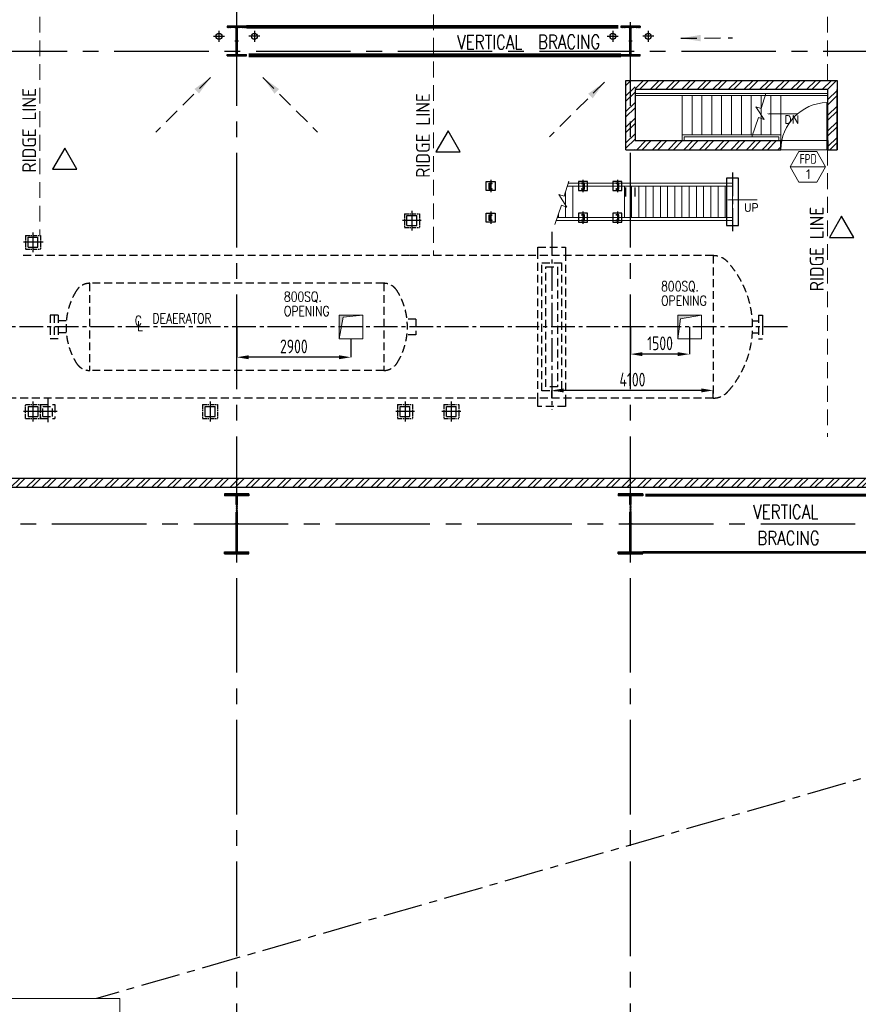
# Model space of a CAD drawing. Extents: x -11758 to 4934791, y -233543 to 1826789.
# Tile 89 of 107: x 508822 to 530119, y 61569 to 86576. Entities that reach past the tile are written whole.
import ezdxf
from ezdxf.enums import TextEntityAlignment as Align

# ---------------------------------------------------------------- set-up
doc = ezdxf.new("R2010")
doc.units = 0
doc.header["$LTSCALE"] = 800
doc.header["$MEASUREMENT"] = 0
for name, pattern in [('1 NORTH ELEVATION$0$NORTH ELEVATION$0$HIDDEN', [0.375, 0.25, -0.125]), ('CENTER', [2, 1.25, -0.25, 0.25, -0.25]), ('CENTER2', [1.125, 0.75, -0.125, 0.125, -0.125]), ('DASHDOT', [1, 0.5, -0.25, 0, -0.25]), ('HIDDEN', [0.375, 0.25, -0.125])]:
    doc.linetypes.add(name, pattern=pattern)
doc.layers.get('DEFPOINTS').update_dxf_attribs({"linetype": 'CONTINUOUS'})
for name, color, linetype, lineweight in [('2CON', 1, 'CONTINUOUS', 13), ('A-WIN TAG', 3, 'CONTINUOUS', 13), ('A-WIN TAG TEXT', 3, 'CONTINUOUS', 13), ('ARROW', 3, 'CONTINUOUS', 13), ('CONCRETE', 4, 'CONTINUOUS', 15), ('DIM', 4, 'CONTINUOUS', 15), ('DOOR', 235, 'CONTINUOUS', 13), ('Opening', 30, 'CONTINUOUS', 15), ('STAIR', 4, 'CONTINUOUS', 13), ('STEEL', 6, 'CONTINUOUS', 15), ('T', 3, 'CONTINUOUS', 15), ('TEXT', 3, 'CONTINUOUS', 15), ('WALL HATCH', 251, 'CONTINUOUS', 13)]:
    doc.layers.add(name, color=color, linetype=linetype, lineweight=lineweight)
for name, color, linetype in [('CENTER', 2, 'CENTER'), ('CL', 2, 'CENTER2'), ('COL', 1, 'CENTER'), ('GRID', 8, 'CENTER'), ('HATCH', 9, 'CONTINUOUS'), ('MECH_EQ', 251, 'HIDDEN'), ('PIPE', 1, 'CONTINUOUS'), ('RAINWATER', 2, 'CONTINUOUS'), ('Rev', 1, 'CONTINUOUS'), ('REV3', 2, 'CONTINUOUS'), ('STR', 2, 'CONTINUOUS'), ('WALL', 6, 'CONTINUOUS')]:
    doc.layers.add(name, color=color, linetype=linetype)
doc.styles.add('nik', font='isocp.shx')
doc.styles.add('ROMAND', font='romand')
doc.styles.add('ROMANS', font='ISO9.shx', dxfattribs={"width": 0.8})
doc.styles.add('S1', font='SIMPLEX.SHX', dxfattribs={"height": 200})
doc.styles.add('S3', font='ROMANS1.SHX', dxfattribs={"width": 0.8})
doc.styles.get("Standard").update_dxf_attribs({"font": 'ISO9'})
doc.dimstyles.new('MAIN', dxfattribs={"dimtxt": 350, "dimasz": 250, "dimexe": 20, "dimexo": 20, "dimgap": 100, "dimtad": 1, "dimdec": 0, "dimzin": 0, "dimdsep": 46, "dimtxsty": 'ROMANS', "dimcen": 0.09, "dimclrd": 256, "dimclre": 9, "dimclrt": 256, "dimadec": 0, "dimazin": 0, "dimtfac": 1, "dimtdec": 0, "dimtofl": 0, "dimtmove": 0, "dimatfit": 3, "dimfxl": 0.18, "dimtolj": 1, "dimtzin": 0, "dimarcsym": 0})
doc.dimstyles.new('STANDARD$0', dxfattribs={"dimtxt": 250, "dimasz": 200, "dimexe": 0, "dimexo": 0, "dimgap": 100, "dimtad": 1, "dimdec": 0, "dimzin": 0, "dimdsep": 46, "dimtxsty": 'S1', "dimcen": 0, "dimadec": 0, "dimazin": 0, "dimtfac": 1, "dimtdec": 0, "dimtmove": 2, "dimatfit": 3, "dimfxl": 1, "dimtolj": 1, "dimtzin": 0, "dimarcsym": 0})
pattern_1 = [(45, (0, -115064.96), (-198.87378, 198.87378), []), (45, (132.58, -115064.96), (-198.87378, 198.87378), [])]

# ---------------------------------------------------------------- blocks, each defined once
blk = doc.blocks.new('A$C1C927E47')
at = {"layer": 'COL'}
h = blk.add_hatch(dxfattribs=at)
h.set_pattern_fill('ANSI31', color=256, scale=100, style=0)
h.paths.add_polyline_path([(16, 0), (0, 0), (0, -710), (16, -710)])
h.paths.add_polyline_path([(16, 710), (0, 710), (0, 0), (16, 0)])
h.paths.add_polyline_path([(0, 710), (-16, 710), (-16, 0), (0, 0)])
h.paths.add_polyline_path([(0, 0), (-16, 0), (-16, -710), (0, -710)])
h.paths.add_polyline_path([(-310, -710), (-310, -760), (0, -760), (0, -710)])
h.paths.add_polyline_path([(310, -760), (310, -710), (0, -710), (0, -760)])
h.paths.add_polyline_path([(310, 710), (310, 760), (0, 760), (0, 710)])
h.paths.add_polyline_path([(-310, 760), (-310, 710), (0, 710), (0, 760)])
for p, q in [((310, 760), (-310, 760)), ((-310, 760), (-310, 710)), ((310, 760), (310, 710)), ((310, 710), (-310, 710)), ((-16, -710), (-16, 710)), ((16, -710), (16, 710)), ((-310, -710), (310, -710)), ((-310, -760), (-310, -710)), ((310, -760), (310, -710)), ((-310, -760), (310, -760))]:
    blk.add_line(p, q, dxfattribs=at)
at = {"layer": 'COL', "color": 2}
for p, q in [((0, -792), (0, 792)), ((44, 0), (-44, 0)), ((44, 0), (-44, 0))]:
    blk.add_line(p, q, dxfattribs=at)
blk = doc.blocks.new('*D33')
at = {"layer": 'DEFPOINTS', "color": 0, "transparency": 16777216}
for p in [(522333, 77160), (522333, 76965), (526433, 76956)]:
    blk.add_point(p, dxfattribs=at)
at = {"layer": 'DIM', "color": 9, "lineweight": -2, "transparency": 16777216}
for p, q in [((522333, 76965), (522333, 77160)), ((526133, 77160), (522633, 77160)), ((526433, 76956), (526433, 77160))]:
    blk.add_line(p, q, dxfattribs=at)
at = {"layer": 'DIM', "color": 9, "transparency": 16777216}
for points in [[(522633, 77210), (522633, 77110), (522333, 77160)], [(526133, 77210), (526133, 77110), (526433, 77160)]]:
    blk.add_solid(points, dxfattribs=at)
at = {"layer": 'DIM', "transparency": 16777216, "insert": (524383, 77435), "char_height": 350, "attachment_point": 5, "style": 'ROMANS'}
blk.add_mtext('\\A1;4100', dxfattribs=at)
blk = doc.blocks.new('*D47')
at = {"layer": 'DEFPOINTS', "color": 0, "transparency": 16777216}
for p in [(514334, 78789), (517234, 78474), (514334, 78003)]:
    blk.add_point(p, dxfattribs=at)
at = {"layer": 'DIM', "color": 9, "lineweight": -2, "transparency": 16777216}
for p, q in [((514334, 78789), (514334, 78003)), ((517234, 78474), (517234, 78003)), ((516934, 78003), (514634, 78003))]:
    blk.add_line(p, q, dxfattribs=at)
at = {"layer": 'DIM', "color": 9, "transparency": 16777216}
for points in [[(514634, 78053), (514634, 77953), (514334, 78003)], [(516934, 78053), (516934, 77953), (517234, 78003)]]:
    blk.add_solid(points, dxfattribs=at)
at = {"layer": 'DIM', "transparency": 16777216, "insert": (515784, 78278), "char_height": 350, "attachment_point": 5, "style": 'ROMANS'}
blk.add_mtext('\\A1;2900', dxfattribs=at)
blk = doc.blocks.new('*D48')
at = {"layer": 'DEFPOINTS', "color": 0, "transparency": 16777216}
for p in [(524334, 78774), (525834, 78774), (524334, 78082)]:
    blk.add_point(p, dxfattribs=at)
at = {"layer": 'DIM', "color": 9, "lineweight": -2, "transparency": 16777216}
for p, q in [((524334, 78774), (524334, 78082)), ((525834, 78774), (525834, 78082)), ((525534, 78082), (524634, 78082))]:
    blk.add_line(p, q, dxfattribs=at)
at = {"layer": 'DIM', "color": 9, "transparency": 16777216}
for points in [[(524634, 78132), (524634, 78032), (524334, 78082)], [(525534, 78132), (525534, 78032), (525834, 78082)]]:
    blk.add_solid(points, dxfattribs=at)
at = {"layer": 'DIM', "transparency": 16777216, "insert": (525084, 78357), "char_height": 350, "attachment_point": 5, "style": 'ROMANS'}
blk.add_mtext('\\A1;1500', dxfattribs=at)
blk = doc.blocks.new('SERVICE BUILDING-ARCH$0$dd1')
at = {"layer": 'DOOR'}
blk.add_lwpolyline([(-1000, 975), (0, 975), (0, 1000), (-1000, 1000)], close=True, dxfattribs=at)
blk.add_arc((13, 1014), 1014, 182.2093, 269.2412, dxfattribs=at)
blk = doc.blocks.new("C ROW COL'")
at = {"layer": 'COL'}
h = blk.add_hatch(dxfattribs=at)
h.set_pattern_fill('ANSI31', color=256, scale=100, style=0)
h.set_pattern_definition([(45, (-1e-14, 260), (-8.83883, 8.83883), [])])
h.paths.add_polyline_path([(16, 260), (0, 260), (0, -80), (16, -80)])
h.paths.add_polyline_path([(16, 600), (0, 600), (0, 260), (16, 260)])
h.paths.add_polyline_path([(0, 600), (-16, 600), (-16, 260), (0, 260)])
h.paths.add_polyline_path([(0, 260), (-16, 260), (-16, -80), (0, -80)])
h.paths.add_polyline_path([(-245, -120), (0, -120), (0, -80), (-245, -80)])
h.paths.add_polyline_path([(0, -120), (245, -120), (245, -80), (0, -80)])
h.paths.add_polyline_path([(245, 600), (245, 640), (0, 640), (0, 600)])
h.paths.add_polyline_path([(-245, 640), (-245, 600), (0, 600), (0, 640)])
for p, q in [((245, 640), (-245, 640)), ((-245, 640), (-245, 600)), ((245, 600), (-245, 600)), ((-16, -80), (-16, 600)), ((16, -80), (16, 600)), ((245, 640), (245, 600)), ((-245, -80), (245, -80)), ((-245, -120), (-245, -80)), ((-245, -120), (245, -120)), ((245, -120), (245, -80))]:
    blk.add_line(p, q, dxfattribs=at)
at = {"layer": 'COL', "color": 2}
for p, q in [((0, -220), (0, 740)), ((44, 260), (-44, 260))]:
    blk.add_line(p, q, dxfattribs=at)

msp = doc.modelspace()

# ---------------------------------------------------------------- hatches: boundary and pattern name
at = {"layer": 'Opening'}
h = msp.add_hatch(color=5, dxfattribs=at)
h.dxf.hatch_style = 1
h.paths.add_polyline_path([(517034.4, 79018.2), (516933.9, 78474.3), (516933.9, 79074.3), (517533.9, 79074.3)])
h = msp.add_hatch(color=5, dxfattribs=at)
h.dxf.hatch_style = 1
h.paths.add_polyline_path([(525599.4, 78982.4), (525534.4, 78474.3), (525534.4, 79074.3), (526134.4, 79074.3)])
at = {"layer": 'WALL HATCH'}
h = msp.add_hatch(dxfattribs=at)
h.set_pattern_fill('ANSI32', color=256, scale=750, style=0)
h.set_pattern_definition([(45, (0, -115014.96), (-198.87378, 198.87378), []), (45, (132.58, -115014.96), (-198.87378, 198.87378), [])])
h.paths.add_polyline_path([(524448.3, 85034.3), (524218.3, 85034.3), (524218.3, 83274.2), (524448.3, 83274.2)])
h = msp.add_hatch(dxfattribs=at)
h.set_pattern_fill('ANSI32', color=256, scale=750, style=0)
h.set_pattern_definition(pattern_1)
h.paths.add_polyline_path([(529578.3, 85034.3), (524643.3, 85034.3), (524448.3, 85034.3), (524448.3, 84804.3), (529578.3, 84804.3)])
h = msp.add_hatch(dxfattribs=at)
h.set_pattern_fill('ANSI32', color=256, scale=750, style=0)
h.set_pattern_definition(pattern_1)
h.paths.add_polyline_path([(529578.3, 84804.3), (529348.3, 84804.3), (529348.3, 83274.2), (529578.3, 83274.2)])
h = msp.add_hatch(dxfattribs=at)
h.set_pattern_fill('ANSI32', color=256, scale=750, style=0)
h.set_pattern_definition([(45, (1e-05, -113875.07), (-198.87378, 198.87378), []), (45, (132.58, -113875.07), (-198.87378, 198.87378), [])])
h.paths.add_polyline_path([(524448.3, 83504.2), (528148.3, 83504.2), (528148.3, 83274.2), (524448.3, 83274.2)])
h = msp.add_hatch(dxfattribs=at)
h.set_pattern_fill('ANSI32', color=256, scale=750, style=0)
h.set_pattern_definition([(45, (0, -23422.7), (-198.87378, 198.87378), []), (45, (132.58, -23422.7), (-198.87378, 198.87378), [])])
h.paths.add_polyline_path([(534217.7, 74924.3), (465448.3, 74924.3), (465448.3, 74694.3), (534217.6, 74694.3)])

# ---------------------------------------------------------------- linework, layer by layer
at = {"layer": '2CON'}
msp.add_line((529287.2, 82841.2), (528387.2, 82841.2), dxfattribs=at)
at = {"layer": 'A-WIN TAG'}
msp.add_lwpolyline([(528612.2, 83230.9), (528387.2, 82841.2), (528612.2, 82451.5), (529062.2, 82451.5), (529287.2, 82841.2), (529062.2, 83230.9)], close=True, dxfattribs=at)
at = {"layer": 'ARROW', "color": 8, "linetype": '1 NORTH ELEVATION$0$NORTH ELEVATION$0$HIDDEN', "ltscale": 2}
for p, q in [((509333.3, 86649.3), (509333.3, 81099.3)), ((519333.3, 86711.8), (519333.3, 80583.3)), ((529333.3, 86649.3), (529333.3, 85034.3)), ((529333.3, 83274.2), (529333.3, 75981.6))]:
    msp.add_line(p, q, dxfattribs=at)
at = {"layer": 'CENTER'}
msp.add_line((555933.3, 74694), (510772.3, 61716.3), dxfattribs=at)
at = {"layer": 'CL'}
for p, q in [((513883.3, 86291.8), (513883.3, 86016.7)), ((514783.3, 86291.8), (514783.3, 86016.7)), ((523883.5, 86291.8), (523883.5, 86016.7)), ((524783.5, 86291.8), (524783.5, 86016.7)), ((513743.4, 86154.3), (514023.3, 86154.3)), ((514923.3, 86154.3), (514643.4, 86154.3)), ((523743.6, 86154.3), (524023.4, 86154.3)), ((524923.4, 86154.3), (524643.6, 86154.3)), ((522333.3, 81186.8), (522333.3, 76676.9)), ((528318, 78774.3), (497310.5, 78774.3))]:
    msp.add_line(p, q, dxfattribs=at)
at = {"layer": 'CONCRETE'}
for p, q in [((528148.3, 83504.3), (529348.3, 83504.3)), ((529348.3, 83274.2), (528148.3, 83274.2))]:
    msp.add_line(p, q, dxfattribs=at)
at = {"layer": 'DIM'}
for p, q in [((529348.3, 84704.3), (524448.3, 84704.3)), ((529348.3, 84654.3), (524448.3, 84654.3)), ((525648.3, 83654.3), (525648.3, 84654.3)), ((525898.3, 83654.3), (525898.3, 84654.3)), ((526148.3, 83654.3), (526148.3, 84654.3)), ((526398.3, 83654.3), (526398.3, 84654.3)), ((526648.3, 83654.3), (526648.3, 84654.3)), ((526898.3, 83654.3), (526898.3, 84654.3)), ((527148.3, 83654.3), (527148.3, 84654.3)), ((527398.3, 83654.3), (527398.3, 84654.3)), ((527648.3, 83654.3), (527648.3, 84654.3)), ((527898.3, 83654.3), (527898.3, 84654.3)), ((528148.3, 83654.3), (528148.3, 84654.3))]:
    msp.add_line(p, q, dxfattribs=at)
at = {"layer": 'GRID', "linetype": 'CENTER2', "ltscale": 4}
for p, q in [((514333.3, 44792.7), (514333.3, 87996.9)), ((524333.3, 44792.7), (524333.3, 86356.7)), ((460824.6, 85774.3), (558378.9, 85774.3)), ((459240.6, 73774.3), (558426.1, 73774.4))]:
    msp.add_line(p, q, dxfattribs=at)
at = {"layer": 'MECH_EQ'}
for p, q in [((518713.9, 80583.3), (508831.1, 80583.3)), ((526433.3, 80583.3), (518731.5, 80583.3)), ((526433.3, 80583.3), (526433.3, 76965.3)), ((522083.3, 77150.3), (522083.3, 80398.3)), ((522083.3, 80398.3), (522583.3, 80398.3)), ((522183.3, 77250.3), (522183.3, 80298.3)), ((522183.3, 80298.3), (522483.3, 80298.3)), ((522483.3, 80298.3), (522483.3, 77250.3)), ((522583.3, 80398.3), (522583.3, 77150.3)), ((510598.3, 79881.3), (510598.3, 77667.3)), ((518068.3, 79881.3), (518068.3, 77667.3)), ((509798.3, 79074.3), (509598.3, 79074.3)), ((509598.3, 79074.3), (509598.3, 78474.3)), ((509698.3, 79074.3), (509698.3, 78474.3)), ((509798.3, 79074.3), (509798.3, 78474.3)), ((527583.3, 79074.3), (527583.3, 78474.3)), ((527583.3, 79074.3), (527683.3, 79074.3)), ((527683.3, 79074.3), (527683.3, 78474.3)), ((510004.8, 78924.3), (509798.3, 78924.3)), ((518883.3, 78974.3), (518656.7, 78974.3)), ((518883.3, 78974.3), (518883.3, 78574.3)), ((527428.7, 78924.3), (527583.3, 78924.3)), ((527683.3, 78924.3), (527683.3, 78624.3)), ((510004.8, 78624.3), (509798.3, 78624.3)), ((518883.3, 78574.3), (518656.7, 78574.3)), ((527428.7, 78624.3), (527583.3, 78624.3)), ((509798.3, 78474.3), (509598.3, 78474.3)), ((527583.3, 78474.3), (527683.3, 78474.3)), ((518068.3, 77667.3), (510601.5, 77667.3)), ((522583.3, 77150.3), (522083.3, 77150.3)), ((522483.3, 77250.3), (522183.3, 77250.3)), ((526433.3, 76965.3), (502232.6, 76965.3))]:
    msp.add_line(p, q, dxfattribs=at)
at = {"layer": 'MECH_EQ', "linetype": 'HIDDEN'}
msp.add_line((518068.3, 79881.3), (510601.5, 79881.3), dxfattribs=at)
at = {"layer": 'MECH_EQ', "color": 1}
for p, q in [((509353.3, 76799.3), (509713.3, 76799.3)), ((509353.3, 76799.3), (509353.3, 76449.3)), ((509713.3, 76799.3), (509713.3, 76449.3)), ((509408.3, 76499.3), (509408.3, 76749.3)), ((509408.3, 76499.3), (509408.3, 76749.3)), ((509408.3, 76749.3), (509658.3, 76749.3)), ((509658.3, 76499.3), (509658.3, 76749.3)), ((509353.3, 76449.3), (509713.3, 76449.3)), ((509408.3, 76499.3), (509658.3, 76499.3))]:
    msp.add_line(p, q, dxfattribs=at)
at = {"layer": 'MECH_EQ'}
for points in [[(521983.3, 80649.3), (521983.3, 80799.3)], [(521983.3, 80799.3), (522683.3, 80799.3), (522683.3, 80649.3)], [(521983.3, 76899.3), (521983.3, 80649.3)], [(522683.3, 80649.3), (522683.3, 76899.3)], [(522683.3, 76899.3), (522683.3, 76749.3), (521983.3, 76749.3), (521983.3, 76899.3)]]:
    msp.add_lwpolyline(points, dxfattribs=at)
for points in [[(526434.1, 80583.3, -0.2132074), (526808.1, 80416.2, -0.3813922), (526808.1, 77132.3, -0.2132074), (526434.1, 76965.3)], [(510262.5, 79693.6, 0.2873434), (510262.5, 77854.9)], [(518404.1, 79693.6, -0.2873434), (518404.1, 77854.9)]]:
    msp.add_lwpolyline(points, format="xyb", dxfattribs=at)
for centre, start, end in [((510601.5, 79481.3), 90, 147.93669), ((518065.2, 79481.3), 32.06331, 90), ((510601.5, 78067.3), 212.06331, 270), ((518065.2, 78067.3), 270, 327.93669)]:
    msp.add_arc(centre, 400, start, end, dxfattribs=at)
at = {"layer": 'Opening'}
for p, q in [((517533.9, 79074.3), (517034.4, 79018.2)), ((526134.4, 79074.3), (525599.4, 78982.4)), ((517034.4, 79018.2), (516933.9, 78474.3)), ((525599.4, 78982.4), (525534.4, 78474.3))]:
    msp.add_line(p, q, dxfattribs=at)
for points in [[(516933.9, 79074.3), (517533.9, 79074.3), (517533.9, 78474.3), (516933.9, 78474.3)], [(525534.4, 79074.3), (526134.4, 79074.3), (526134.4, 78474.3), (525534.4, 78474.3)]]:
    msp.add_lwpolyline(points, close=True, dxfattribs=at)
at = {"layer": 'PIPE', "color": 2, "linetype": 'CENTER2'}
for p, q in [((526923.5, 82691.8), (526923.5, 81206.8)), ((520785.5, 82506.6), (520785.5, 82191.9)), ((523126.5, 82506.6), (523126.5, 82191.9)), ((524001.5, 82506.6), (524001.5, 82191.9)), ((518781.9, 81725.2), (518781.9, 81223.3)), ((520785.5, 81706.4), (520785.5, 81391.7)), ((523126.5, 81706.6), (523126.5, 81391.9)), ((524001.5, 81706.6), (524001.5, 81391.9)), ((519020.3, 81474.3), (518543.5, 81474.3)), ((509158.3, 81175.2), (509158.3, 80673.3)), ((509396.7, 80924.3), (508919.9, 80924.3)), ((509421.7, 80924.3), (508944.9, 80924.3)), ((509158.3, 76875.2), (509158.3, 76373.4)), ((509533.3, 76951.1), (509533.3, 76297.4)), ((513658.3, 76875.2), (513658.3, 76373.3)), ((518608.3, 76875.2), (518608.3, 76373.4)), ((519782.9, 76877), (519782.9, 76375.1)), ((509396.7, 76624.3), (508919.9, 76624.3)), ((509771.6, 76624.3), (509294.9, 76624.3)), ((518846.7, 76624.3), (518370, 76624.3)), ((520021.3, 76626.1), (519544.5, 76626.1))]:
    msp.add_line(p, q, dxfattribs=at)
at = {"layer": 'PIPE', "color": 4}
for p, q in [((520748, 82274.1), (520748, 82424.1)), ((520748, 82424.1), (520823, 82424.1)), ((520758, 82284.1), (520758, 82414.1)), ((520758, 82414.1), (520813, 82414.1)), ((520813, 82284.1), (520758, 82284.1)), ((520823, 82424.1), (520823, 82424.1)), ((523164, 82424.1), (523089, 82424.1)), ((523089, 82424.1), (523089, 82424.1)), ((523154, 82414.1), (523099, 82414.1)), ((523099, 82284.1), (523154, 82284.1)), ((523154, 82284.1), (523154, 82414.1)), ((523164, 82274.1), (523164, 82424.1)), ((524039, 82424.1), (523964, 82424.1)), ((523964, 82424.1), (523964, 82424.1)), ((524029, 82414.1), (523974, 82414.1)), ((523974, 82284.1), (524029, 82284.1)), ((524029, 82284.1), (524029, 82414.1)), ((524039, 82274.1), (524039, 82424.1)), ((520823, 82274.1), (520748, 82274.1)), ((520823, 82274.1), (520823, 82274.1)), ((523089, 82274.1), (523164, 82274.1)), ((523089, 82274.1), (523089, 82274.1)), ((523964, 82274.1), (524039, 82274.1)), ((523964, 82274.1), (523964, 82274.1)), ((518656.9, 81349.3), (518656.9, 81599.3)), ((518656.9, 81599.3), (518906.9, 81599.3)), ((518906.9, 81349.3), (518906.9, 81599.3)), ((520748, 81473.9), (520748, 81623.9)), ((520748, 81623.9), (520823, 81623.9)), ((520758, 81483.9), (520758, 81613.9)), ((520758, 81613.9), (520813, 81613.9)), ((520823, 81623.9), (520823, 81623.9)), ((523164, 81624.1), (523089, 81624.1)), ((523089, 81624.1), (523089, 81624.1)), ((523154, 81614.1), (523099, 81614.1)), ((523154, 81484.1), (523154, 81614.1)), ((523164, 81474.1), (523164, 81624.1)), ((524039, 81624.1), (523964, 81624.1)), ((523964, 81624.1), (523964, 81624.1)), ((524029, 81614.1), (523974, 81614.1)), ((524029, 81484.1), (524029, 81614.1)), ((524039, 81474.1), (524039, 81624.1)), ((518656.9, 81349.3), (518906.9, 81349.3)), ((520823, 81473.9), (520748, 81473.9)), ((520813, 81483.9), (520758, 81483.9)), ((520823, 81473.9), (520823, 81473.9)), ((523089, 81474.1), (523164, 81474.1)), ((523089, 81474.1), (523089, 81474.1)), ((523099, 81484.1), (523154, 81484.1)), ((523964, 81474.1), (524039, 81474.1)), ((523964, 81474.1), (523964, 81474.1)), ((523974, 81484.1), (524029, 81484.1)), ((509033.3, 80799.3), (509033.3, 81049.3)), ((509033.3, 81049.3), (509283.3, 81049.3)), ((509283.3, 80799.3), (509283.3, 81049.3)), ((509033.3, 80799.3), (509283.3, 80799.3)), ((509033.3, 76749.3), (509283.3, 76749.3)), ((509033.3, 76749.3), (509033.3, 76499.3)), ((509283.3, 76749.3), (509283.3, 76499.3)), ((513533.3, 76499.3), (513533.3, 76749.3)), ((513533.3, 76749.3), (513783.3, 76749.3)), ((513783.3, 76499.3), (513783.3, 76749.3)), ((518483.3, 76499.3), (518483.3, 76749.3)), ((518483.3, 76749.3), (518733.3, 76749.3)), ((518733.3, 76499.3), (518733.3, 76749.3)), ((519657.9, 76501.1), (519657.9, 76751.1)), ((519657.9, 76751.1), (519907.9, 76751.1)), ((519907.9, 76501.1), (519907.9, 76751.1)), ((509033.3, 76499.3), (509283.3, 76499.3)), ((513533.3, 76499.3), (513783.3, 76499.3)), ((518483.3, 76499.3), (518733.3, 76499.3)), ((519657.9, 76501.1), (519907.9, 76501.1))]:
    msp.add_line(p, q, dxfattribs=at)
at = {"layer": 'PIPE', "color": 4, "linetype": 'CENTER2', "ltscale": 0.2}
for p, q in [((518591.9, 81649.3), (518971.9, 81649.3)), ((518591.9, 81649.3), (518591.9, 81299.3)), ((518971.9, 81649.3), (518971.9, 81299.3)), ((518591.9, 81299.3), (518971.9, 81299.3)), ((508968.3, 81099.3), (509348.3, 81099.3)), ((508968.3, 81099.3), (508968.3, 80749.3)), ((509348.3, 81099.3), (509348.3, 80749.3)), ((508968.3, 80749.3), (509348.3, 80749.3)), ((508968.3, 76449.3), (508968.3, 76799.3)), ((508968.3, 76799.3), (509348.3, 76799.3)), ((509348.3, 76449.3), (509348.3, 76799.3)), ((509348.3, 76449.3), (509348.3, 76799.3)), ((513468.3, 76799.3), (513848.3, 76799.3)), ((513468.3, 76799.3), (513468.3, 76449.3)), ((513848.3, 76799.3), (513848.3, 76449.3)), ((518418.3, 76799.3), (518798.3, 76799.3)), ((518418.3, 76799.3), (518418.3, 76449.3)), ((518798.3, 76799.3), (518798.3, 76449.3)), ((519592.9, 76801.1), (519972.9, 76801.1)), ((519592.9, 76801.1), (519592.9, 76451.1)), ((519972.9, 76801.1), (519972.9, 76451.1)), ((508968.3, 76449.3), (509348.3, 76449.3)), ((513468.3, 76449.3), (513848.3, 76449.3)), ((518418.3, 76449.3), (518798.3, 76449.3)), ((519592.9, 76451.1), (519972.9, 76451.1))]:
    msp.add_line(p, q, dxfattribs=at)
at = {"layer": 'PIPE', "color": 4}
for points in [[(527073.5, 81349.3), (527073.5, 82549.3), (526773.5, 82549.3), (526773.5, 81349.3)], [(520670.5, 82464.3), (520900.5, 82464.3), (520900.5, 82234.3), (520670.5, 82234.3)], [(523241.5, 82464.3), (523011.5, 82464.3), (523011.5, 82234.3), (523241.5, 82234.3)], [(524116.5, 82464.3), (523886.5, 82464.3), (523886.5, 82234.3), (524116.5, 82234.3)], [(520670.5, 81664.1), (520900.5, 81664.1), (520900.5, 81434.1), (520670.5, 81434.1)], [(523241.5, 81664.3), (523011.5, 81664.3), (523011.5, 81434.3), (523241.5, 81434.3)], [(524116.5, 81664.3), (523886.5, 81664.3), (523886.5, 81434.3), (524116.5, 81434.3)]]:
    msp.add_lwpolyline(points, close=True, dxfattribs=at)
for centre, start, end in [((520813, 82424.1), 270, 0), ((520813, 82274.1), 0, 90), ((523099, 82424.1), 180, 270), ((523099, 82274.1), 90, 180), ((523974, 82424.1), 180, 270), ((523974, 82274.1), 90, 180), ((520813, 81623.9), 270, 0), ((523099, 81624.1), 180, 270), ((523974, 81624.1), 180, 270), ((520813, 81473.9), 0, 90), ((523099, 81474.1), 90, 180), ((523974, 81474.1), 90, 180)]:
    msp.add_arc(centre, 10, start, end, dxfattribs=at)
at = {"layer": 'RAINWATER'}
for centre in [(513883.3, 86154.3), (514783.3, 86154.3), (523883.5, 86154.3), (524783.5, 86154.3)]:
    msp.add_circle(centre, 75, dxfattribs=at)
at = {"layer": 'Rev', "flags": 128}
for points in [[(519702.9, 83750.9), (519394.1, 83216), (520011.7, 83216)], [(509964.1, 83317.5), (509655.3, 82782.7), (510272.9, 82782.7)], [(529692.7, 81583.1), (529383.9, 81048.2), (530001.5, 81048.2)]]:
    msp.add_lwpolyline(points, close=True, dxfattribs=at)
at = {"layer": 'REV3', "linetype": 'Continuous'}
for p, q in [((524218.3, 82084.3), (524218.3, 82314.3)), ((524448.3, 82084.3), (524448.3, 82314.3))]:
    msp.add_line(p, q, dxfattribs=at)
at = {"layer": 'REV3', "linetype": 'Continuous', "flags": 128}
for points in [[(527793.6, 84183.7, 0, 128.8, 0), (528098.1, 84183.7, 21.5, 21.5, 0), (528577.8, 84183.7, 21.5, 21.5, 0)], [(526771.1, 81999.2, 0, 128.8, 0), (527075.6, 81999.2, 21.5, 21.5, 0), (527555.3, 81999.2, 21.5, 21.5, 0)]]:
    msp.add_lwpolyline(points, format="xyseb", dxfattribs=at)
at = {"layer": 'STAIR'}
for p, q in [((526648.3, 83654.3), (525648.3, 83654.3)), ((528148.3, 83654.3), (525648.3, 83654.3)), ((525648.3, 83654.3), (525648.3, 83504.3)), ((528098.3, 83604.3), (525698.3, 83604.3)), ((525698.3, 83604.3), (525698.3, 83504.3)), ((528098.3, 83504.3), (528098.3, 83604.3)), ((528148.3, 83654.3), (528148.3, 83604.3)), ((528148.3, 83504.3), (528148.3, 83604.3))]:
    msp.add_line(p, q, dxfattribs=at)
at = {"layer": 'STAIR', "flags": 128}
for points in [[(527416.1, 83604.3), (527584.9, 84092.4), (527724.3, 84042.8), (527514.1, 84365.2), (527655.4, 84321.7), (527773, 84704.3)], [(522412.2, 81375.4), (522580.9, 81863.4), (522720.3, 81813.9), (522510.1, 82136.2), (522651.4, 82092.8), (522769.1, 82475.4)]]:
    msp.add_lwpolyline(points, dxfattribs=at)
at = {"layer": 'STEEL', "color": 1}
for p, q in [((522730.3, 82349.3), (526923.5, 82349.3)), ((522753.4, 82424.3), (526923.5, 82424.3)), ((522866.9, 82349.3), (522866.9, 81549.3)), ((524176.9, 82349.3), (524176.9, 81549.3)), ((524359.9, 82349.3), (524359.9, 81549.3)), ((524542.9, 82349.3), (524542.9, 81549.3)), ((524725.9, 82349.3), (524725.9, 81549.3)), ((524908.9, 82349.3), (524908.9, 81549.3)), ((525091.9, 82349.3), (525091.9, 81549.3)), ((525274.9, 82349.3), (525274.9, 81549.3)), ((525457.9, 82349.3), (525457.9, 81549.3)), ((525640.9, 82349.3), (525640.9, 81549.3)), ((525823.9, 82349.3), (525823.9, 81549.3)), ((526006.9, 82349.3), (526006.9, 81549.3)), ((526189.9, 82349.3), (526189.9, 81549.3)), ((526372.9, 82349.3), (526372.9, 81549.3)), ((526555.9, 82349.3), (526555.9, 81549.3)), ((526738.9, 82349.3), (526738.9, 81549.3)), ((526921.9, 82424.3), (526921.9, 81474.3)), ((522683.9, 82198.4), (522683.9, 81549.3)), ((522472.3, 81549.3), (526923.5, 81549.3)), ((522500.9, 81632), (522500.9, 81549.3)), ((526923.5, 81474.3), (522446.4, 81474.3))]:
    msp.add_line(p, q, dxfattribs=at)
at = {"layer": 'STR', "color": 7, "linetype": 'DASHDOT'}
for points, const_width in [([(514578.3, 86394.4), (524028.3, 86394.4)], 100), ([(514638.3, 85674.4), (524088.3, 85674.4)], 100), ([(524708.3, 74499.4), (533958.3, 74499.4)], 70), ([(524643.3, 73049.4), (533958.3, 73049.4)], 70)]:
    msp.add_lwpolyline(points, dxfattribs=dict(at, const_width=const_width))
at = {"layer": 'TEXT'}
msp.add_lwpolyline([(506027.5, 61716.3), (511367.9, 61716.3), (511367.9, 60704.4), (506027.5, 60704.4)], close=True, dxfattribs=at)
at = {"layer": 'WALL'}
for p, q in [((529578.3, 83274.2), (529578.3, 84804.3)), ((528148.3, 83274.2), (528148.3, 83504.3)), ((529348.3, 83504.3), (529348.3, 83274.2)), ((524218.3, 83274.2), (528148.3, 83274.2)), ((524218.3, 83274.2), (528148.3, 83274.2)), ((529348.3, 83274.2), (529578.3, 83274.2)), ((534217.7, 74924.3), (462642.2, 74924.3)), ((534217.6, 74694.3), (462642.2, 74694.3))]:
    msp.add_line(p, q, dxfattribs=at)
for points in [[(524218.3, 83274.2), (524218.3, 85034.3), (529578.3, 85034.3), (529578.3, 83274.2)], [(529348.3, 83504.3), (529348.3, 84804.3), (524448.3, 84804.3), (524448.3, 83504.3)], [(524448.3, 83504.3), (528148.3, 83504.3)]]:
    msp.add_lwpolyline(points, dxfattribs=at)

# ---------------------------------------------------------------- block references
at = {"layer": 'DOOR', "xscale": 1.199999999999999, "yscale": 1.199999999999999, "zscale": 1.199999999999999, "rotation": 270.0000000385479}
msp.add_blockref('SERVICE BUILDING-ARCH$0$dd1', (528148.3, 83274.2), dxfattribs=at)
at = {"layer": 'HATCH'}
for p in [(514333.3, 73774.3), (524333.3, 73774.3)]:
    msp.add_blockref('A$C1C927E47', p, dxfattribs=at)
at = {"layer": 'WALL'}
for p in [(514333.3, 85774.4), (524333.3, 85774.4)]:
    msp.add_blockref("C ROW COL'", p, dxfattribs=at)

# ---------------------------------------------------------------- texts
at = {"layer": 'A-WIN TAG'}
msp.add_text('1', height=250, dxfattribs=at).set_placement((528848.8, 82655.3), align=Align.MIDDLE)
at = {"layer": 'A-WIN TAG TEXT', "width": 0.8}
msp.add_text('FPD', height=250, dxfattribs=at).set_placement((528845.2, 83041.2), align=Align.MIDDLE)
at = {"layer": 'DOOR', "ltscale": 101, "style": 'ROMAND'}
for s, rotation, p in [('DN', 0.00011, (528430.6, 84043.8)), ('UP', 359.99989, (527403, 81804.1))]:
    msp.add_text(s, height=200, rotation=rotation, dxfattribs=at).set_placement(p, align=Align.MIDDLE)
at = {"layer": 'T', "style": 'S3', "width": 0.8}
for s, height, p in [('VERTICAL', 350, (519931.9, 85829.3)), ('BRACING', 350, (521982.2, 85838.5)), ('800SQ.', 250, (525112.1, 79681.8)), ('800SQ.', 250, (515532.4, 79417.1)), ('OPENING', 250, (525112.1, 79314.6)), ('OPENING', 250, (515532.4, 79049.9)), ('C', 250, (511745.8, 78805.9)), ('DEAERATOR', 250, (512196.1, 78864.2)), ('L', 250, (511807.5, 78670.2)), ('VERTICAL', 350, (527448.2, 73901.2)), ('BRACING', 350, (527552.1, 73237.4))]:
    msp.add_text(s, height=height, dxfattribs=at).set_placement(p)
at = {"layer": 'TEXT', "char_height": 350, "width": 4999.003, "attachment_point": 1, "rotation": 90, "style": 'nik'}
for insert in [(508888.5, 82692.5, 0), (518888.5, 82560.1, 0), (528888.5, 79676.9, 0)]:
    msp.add_mtext('RIDGE LINE', dxfattribs=dict(at, insert=insert))

# ---------------------------------------------------------------- dimensions: what is measured, and where the dimension line sits
at = {"layer": 'DIM'}
for base, p1, p2, picture, middle in [((514334.1, 78003.4), (517233.9, 78474.3), (514334.1, 78789), '*D47', (515784, 78278.4)), ((524334.1, 78081.7), (525834.4, 78774.3), (524334.1, 78774.3), '*D48', (525084.3, 78356.7))]:
    dim = msp.add_linear_dim(base=base, p1=p1, p2=p2, dimstyle='STANDARD$0', override={"dimtxt": 350, "dimasz": 300, "dimtxsty": 'ROMANS', "dimclrd": 9, "dimclre": 9, "dimclrt": 256, "dimtix": 1}, dxfattribs=at)
    dim.commit()
    dim.dimension.update_dxf_attribs({"geometry": picture, "text_midpoint": middle})
dim = msp.add_linear_dim(base=(522333.3, 77159.6), p1=(526433.3, 76956.3), p2=(522333.3, 76965.3), angle=180, dimstyle='STANDARD$0', override={"dimtxt": 350, "dimasz": 300, "dimtxsty": 'ROMANS', "dimclrd": 9, "dimclre": 9, "dimclrt": 256, "dimtix": 1}, dxfattribs=at)
dim.commit()
dim.dimension.update_dxf_attribs({"geometry": '*D33', "text_midpoint": (524383.3, 77434.6)})

# ---------------------------------------------------------------- leaders
at = {"layer": 'ARROW', "linetype": '1 NORTH ELEVATION$0$NORTH ELEVATION$0$HIDDEN', "ltscale": 2}
for points in [[(525615.1, 86104.6), (526924.8, 86116.8)], [(513670.8, 85111.7), (512278.5, 83719.5)], [(514995.8, 85111.7), (516388.1, 83719.5)], [(523670.8, 84991.8), (522278.5, 83599.6)]]:
    msp.add_leader(points, dimstyle='MAIN', override={"dimasz": 500, "dimtad": 0, "dimfxl": 2.5, "dimarcsym": 2}, dxfattribs=at)

doc.saveas('drawing.dxf')
